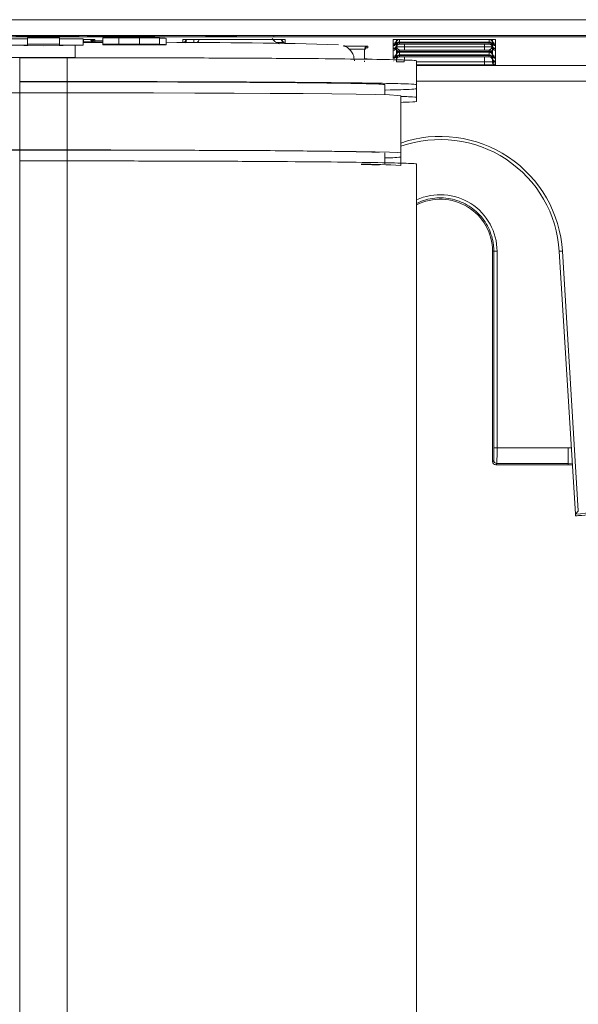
# Model space of a CAD drawing. Header units: millimetres. Extents: x 0 to 2100, y 0 to 1485.
# Tile 25 of 68: x 463 to 498, y 834 to 896. Entities that reach past the tile are written whole.
import ezdxf

# ---------------------------------------------------------------- set-up
doc = ezdxf.new("R2010")
doc.units = ezdxf.units.MM
doc.header["$LTSCALE"] = 5

msp = doc.modelspace()

# ---------------------------------------------------------------- linework, layer by layer
at = {"color": 7, "linetype": 'Continuous', "lineweight": 15}
for p, q in [((429.929, 895.626), (554.866, 895.626)), ((554.144, 894.626), (429.896, 894.626)), ((463.202, 894.425), (461.702, 894.425)), ((462.452, 894.613), (465.951, 894.613)), ((465.202, 894.486), (463.202, 894.486)), ((463.202, 894.086), (463.202, 894.486)), ((465.202, 894.086), (465.202, 894.486)), ((466.702, 894.425), (465.202, 894.425)), ((466.406, 894.61), (466.431, 894.609)), ((466.431, 894.609), (466.434, 894.542)), ((466.434, 894.542), (466.969, 894.542)), ((466.702, 894.025), (466.702, 894.425)), ((466.702, 894.374), (466.726, 894.374)), ((466.969, 894.542), (466.973, 894.609)), ((467.226, 894.321), (467.226, 894.323)), ((467.226, 894.239), (467.226, 894.321)), ((467.397, 894.369), (467.405, 894.369)), ((467.426, 894.368), (467.426, 894.303)), ((467.426, 894.303), (467.934, 894.303)), ((467.426, 894.264), (467.426, 894.196)), ((467.452, 894.613), (471.203, 894.613)), ((467.934, 894.489), (468.952, 894.489)), ((467.934, 894.089), (467.934, 894.489)), ((468.952, 894.089), (468.952, 894.489)), ((470.247, 894.088), (470.247, 894.488)), ((471.207, 894.542), (471.203, 894.613)), ((471.207, 894.542), (582.197, 894.542)), ((471.517, 894.075), (471.517, 894.475)), ((471.924, 894.05), (471.924, 894.45)), ((471.926, 894.297), (471.926, 894.27)), ((472.977, 894.196), (472.977, 894.368)), ((473.177, 894.321), (473.177, 894.236)), ((473.677, 894.374), (478.726, 894.374)), ((478.702, 894.625), (548.702, 894.625)), ((548.702, 894.549), (478.702, 894.549)), ((479.226, 894.321), (479.226, 894.323)), ((479.226, 894.236), (479.226, 894.321)), ((479.397, 894.369), (479.405, 894.369)), ((479.426, 894.368), (479.426, 894.196)), ((486.227, 894.368), (486.253, 894.369)), ((486.227, 894.124), (486.227, 894.368)), ((486.427, 894.321), (486.427, 894.236)), ((486.927, 894.374), (491.976, 894.374)), ((492.476, 894.236), (492.476, 894.321)), ((492.676, 894.368), (492.676, 894.124)), ((461.702, 894.025), (464.202, 893.99)), ((463.202, 894.025), (461.702, 894.025)), ((465.202, 894.086), (463.202, 894.086)), ((463.202, 894.086), (463.202, 894.025)), ((464.202, 893.99), (466.702, 894.025)), ((465.202, 894.025), (465.202, 894.086)), ((466.702, 894.025), (465.202, 894.025)), ((466.726, 894.187), (467.934, 894.186)), ((467.426, 894.196), (467.426, 894.196)), ((467.934, 894.034), (467.934, 894.089)), ((467.934, 894.089), (468.952, 894.089)), ((469.72, 894.034), (467.934, 894.034)), ((469.432, 894.079), (469.074, 894.079)), ((469.074, 894.079), (469.074, 894.067)), ((469.074, 894.067), (469.377, 894.067)), ((469.346, 894.058), (469.074, 894.058)), ((469.074, 894.058), (469.074, 894.044)), ((469.074, 894.044), (469.402, 894.044)), ((472.977, 894.196), (472.977, 894.196)), ((479.426, 894.196), (479.426, 894.196)), ((484.425, 893.136), (484.43, 893.664)), ((484.43, 893.664), (484.429, 893.755)), ((484.629, 893.953), (484.63, 893.862)), ((486.227, 894.124), (486.227, 894.124)), ((486.227, 894.039), (486.227, 894.124)), ((486.227, 894.039), (486.227, 894.039)), ((486.227, 893.991), (486.227, 894.039)), ((486.227, 893.991), (486.227, 893.991)), ((486.227, 893.823), (486.227, 893.991)), ((486.227, 893.823), (486.227, 893.823)), ((486.227, 893.775), (486.227, 893.823)), ((486.227, 893.775), (486.227, 893.775)), ((486.227, 893.69), (486.227, 893.775)), ((486.227, 893.69), (486.227, 893.69)), ((486.227, 893.322), (486.227, 893.69)), ((486.427, 894.19), (486.427, 894.188)), ((486.427, 894.188), (486.427, 894.02)), ((486.427, 893.974), (486.427, 893.972)), ((486.427, 893.972), (486.427, 893.887)), ((486.431, 893.919), (486.431, 893.922)), ((486.627, 894.169), (486.627, 894.084)), ((486.627, 893.715), (486.627, 893.631)), ((486.931, 894.218), (491.973, 894.218)), ((491.973, 894.168), (486.931, 894.168)), ((486.931, 894.085), (491.973, 894.085)), ((486.931, 893.715), (486.931, 893.915)), ((486.931, 893.915), (491.973, 893.915)), ((491.973, 893.715), (486.931, 893.715)), ((486.931, 893.631), (491.973, 893.631)), ((491.973, 893.715), (491.973, 893.915)), ((492.276, 894.084), (492.276, 894.169)), ((492.276, 893.631), (492.276, 893.715)), ((492.476, 894.188), (492.476, 894.19)), ((492.476, 894.02), (492.476, 894.188)), ((492.476, 893.972), (492.476, 893.974)), ((492.476, 893.887), (492.476, 893.972)), ((492.676, 894.124), (492.676, 894.039)), ((492.676, 894.124), (492.676, 894.124)), ((492.676, 894.039), (492.676, 894.039)), ((492.676, 894.039), (492.676, 893.991)), ((492.676, 893.991), (492.676, 893.823)), ((492.676, 893.991), (492.676, 893.991)), ((492.676, 893.823), (492.676, 893.775)), ((492.676, 893.823), (492.676, 893.823)), ((492.676, 893.775), (492.676, 893.69)), ((492.676, 893.775), (492.676, 893.775)), ((492.676, 893.69), (492.676, 893.322)), ((492.676, 893.69), (492.676, 893.69)), ((466.202, 893.248), (462.202, 893.248)), ((462.702, 893.23), (462.702, 891.73)), ((465.702, 893.23), (462.702, 893.23)), ((465.702, 893.23), (465.702, 891.73)), ((484.424, 892.98), (484.424, 893.028)), ((486.227, 893.321), (486.227, 893.322)), ((486.227, 893.237), (486.227, 893.321)), ((486.227, 893.236), (486.227, 893.237)), ((486.227, 893.188), (486.227, 893.236)), ((486.227, 893.188), (486.227, 893.188)), ((486.227, 893.02), (486.227, 893.021)), ((486.427, 893.52), (486.427, 893.518)), ((486.427, 893.518), (486.427, 893.434)), ((486.427, 893.385), (486.427, 893.218)), ((486.627, 893.582), (486.627, 893.415)), ((486.627, 893.366), (486.627, 893.282)), ((491.973, 893.582), (486.931, 893.582)), ((486.931, 893.415), (491.973, 893.415)), ((491.973, 893.366), (486.931, 893.366)), ((486.931, 893.282), (491.973, 893.282)), ((487.702, 893.038), (487.702, 892.838)), ((492.276, 893.415), (492.276, 893.582)), ((492.276, 893.282), (492.276, 893.366)), ((492.476, 893.518), (492.476, 893.52)), ((492.476, 893.434), (492.476, 893.518)), ((492.476, 893.385), (492.476, 893.387)), ((492.476, 893.218), (492.476, 893.385)), ((492.476, 893.169), (492.476, 893.171)), ((492.476, 893.085), (492.476, 893.169)), ((492.676, 893.322), (492.676, 893.321)), ((492.676, 893.321), (492.676, 893.237)), ((492.676, 893.237), (492.676, 893.236)), ((492.676, 893.236), (492.676, 893.188)), ((492.676, 893.188), (492.676, 893.021)), ((492.676, 893.188), (492.676, 893.188)), ((492.676, 893.021), (492.676, 893.02)), ((492.676, 893.02), (492.676, 892.973)), ((486.227, 892.972), (486.227, 892.973)), ((487.702, 892.838), (487.702, 891.538)), ((491.976, 892.777), (491.976, 892.976)), ((492.676, 892.973), (492.676, 892.972)), ((492.676, 892.972), (492.676, 892.887)), ((492.676, 892.887), (492.676, 892.783)), ((492.676, 892.887), (492.676, 892.887)), ((462.702, 891.73), (465.702, 891.73)), ((462.702, 891.712), (465.702, 891.712)), ((485.702, 890.894), (485.702, 891.538)), ((487.702, 891.538), (487.702, 891.276)), ((487.702, 891.276), (487.702, 890.735)), ((462.702, 887.421), (462.702, 891.021)), ((462.702, 891.021), (465.702, 891.021)), ((465.702, 887.421), (465.702, 891.021)), ((486.702, 887.238), (486.702, 890.838)), ((487.702, 890.735), (487.702, 890.473)), ((462.702, 887.421), (465.702, 887.421)), ((462.702, 887.413), (465.702, 887.413)), ((485.702, 886.538), (485.702, 887.238)), ((486.702, 887.238), (486.702, 886.976)), ((486.702, 886.435), (486.702, 886.976)), ((462.702, 886.73), (462.702, 768.235)), ((462.702, 886.73), (465.702, 886.73)), ((465.702, 886.73), (465.702, 768.235)), ((487.702, 886.538), (487.702, 768.043)), ((492.484, 881.039), (492.569, 881.039)), ((492.484, 881.039), (492.484, 867.796)), ((492.568, 868.665), (492.569, 881.039)), ((492.769, 881.038), (492.768, 868.663)), ((497.701, 864.476), (496.688, 881.037)), ((496.887, 881.046), (497.888, 864.684)), ((492.768, 868.663), (497.252, 868.663)), ((497.252, 868.663), (497.252, 867.672)), ((492.484, 867.796), (492.561, 867.872)), ((492.761, 867.672), (492.684, 867.596)), ((492.684, 867.596), (497.252, 867.596)), ((497.252, 867.672), (492.761, 867.672)), ((497.252, 867.596), (497.252, 867.672)), ((497.252, 867.596), (497.51, 867.6)), ((497.701, 864.476), (497.701, 864.476)), ((497.701, 864.476), (497.706, 864.382))]:
    msp.add_line(p, q, dxfattribs=at)
at = {"color": 8, "linetype": 'Continuous', "lineweight": 15}
for p, q in [((552.95, 894.536), (439.697, 894.536)), ((466.702, 894.235), (466.726, 894.235)), ((466.726, 894.235), (466.726, 894.374)), ((466.726, 894.235), (466.726, 894.187)), ((466.973, 894.609), (466.998, 894.61)), ((467.226, 894.323), (467.226, 894.394)), ((467.426, 894.368), (467.401, 894.369)), ((467.426, 894.303), (467.426, 894.264)), ((467.934, 894.264), (467.426, 894.264)), ((472.999, 894.369), (472.977, 894.368)), ((473.177, 894.394), (473.177, 894.323)), ((473.177, 894.195), (473.178, 894.248)), ((473.177, 894.237), (473.177, 894.233)), ((473.679, 894.374), (473.677, 894.19)), ((478.702, 894.625), (478.702, 894.549)), ((478.725, 894.298), (478.725, 894.374)), ((479.226, 894.323), (479.226, 894.394)), ((479.226, 894.248), (479.226, 894.195)), ((479.226, 894.195), (479.226, 894.237)), ((479.401, 894.369), (479.426, 894.368)), ((486.427, 894.372), (486.427, 894.323)), ((486.427, 894.237), (486.427, 894.19)), ((486.627, 894.373), (486.627, 894.218)), ((492.276, 894.218), (492.276, 894.373)), ((492.476, 894.323), (492.476, 894.372)), ((492.476, 894.19), (492.476, 894.237)), ((492.651, 894.369), (492.676, 894.368)), ((466.202, 893.248), (466.202, 894.018)), ((467.426, 894.196), (467.426, 894.186)), ((469.377, 894.067), (469.377, 894.079)), ((472.977, 894.174), (472.977, 894.196)), ((473.677, 894.19), (473.677, 894.171)), ((473.677, 894.19), (473.889, 894.19)), ((479.426, 894.196), (479.426, 894.129)), ((484.429, 893.755), (484.424, 893.136)), ((486.427, 894.021), (486.427, 893.974)), ((486.427, 893.888), (486.427, 893.52)), ((486.931, 894.168), (486.931, 894.218)), ((486.932, 894.085), (486.931, 893.915)), ((486.931, 893.582), (486.931, 893.631)), ((491.973, 893.915), (491.971, 894.085)), ((491.973, 894.168), (491.973, 894.218)), ((491.973, 893.582), (491.973, 893.631)), ((492.473, 893.922), (492.473, 893.919)), ((492.476, 893.974), (492.476, 894.021)), ((492.476, 893.52), (492.476, 893.888)), ((484.423, 893.029), (484.422, 892.981)), ((486.427, 893.434), (486.427, 893.387)), ((486.427, 893.218), (486.427, 893.171)), ((486.427, 892.981), (486.428, 893.085)), ((486.93, 893.282), (486.927, 892.976)), ((486.931, 893.366), (486.931, 893.415)), ((491.973, 893.366), (491.973, 893.415)), ((491.976, 892.976), (491.974, 893.282)), ((492.475, 893.103), (492.476, 892.981)), ((492.476, 893.387), (492.476, 893.434)), ((492.476, 893.171), (492.476, 893.218)), ((492.476, 892.981), (492.476, 893.085)), ((487.702, 892.976), (491.976, 892.976)), ((491.976, 892.777), (487.702, 892.777)), ((487.702, 892.74), (503.202, 892.74)), ((502.202, 891.758), (487.702, 891.758)), ((462.702, 891.021), (462.702, 891.712)), ((465.702, 891.021), (465.702, 891.712)), ((462.702, 886.73), (462.702, 887.413)), ((465.702, 886.73), (465.702, 887.413)), ((497.504, 867.686), (497.252, 867.672))]:
    msp.add_line(p, q, dxfattribs=at)
at = {"color": 8, "linetype": 'Continuous', "lineweight": 15, "flags": 128}
for points in [[(467.219, 894.373), (467.222, 894.36), (467.226, 894.321)], [(473.177, 894.237), (473.173, 894.198), (473.166, 894.173)], [(473.177, 894.236), (473.173, 894.198), (473.166, 894.173)], [(473.177, 894.233), (473.173, 894.194), (473.168, 894.173)], [(479.219, 894.373), (479.222, 894.36), (479.226, 894.321)], [(486.435, 894.372), (486.432, 894.36), (486.427, 894.321)], [(492.476, 894.321), (492.472, 894.36), (492.469, 894.372)], [(479.226, 894.195), (479.23, 894.156), (479.237, 894.132)]]:
    msp.add_lwpolyline(points, dxfattribs=at)
at = {"color": 7, "linetype": 'Continuous', "lineweight": 15, "flags": 128}
for points in [[(467.226, 894.239), (467.231, 894.201), (467.234, 894.187)], [(441.702, 890.838), (441.881, 890.862), (442.417, 890.885), (443.3, 890.908), (444.515, 890.93), (446.041, 890.949), (447.853, 890.967), (449.918, 890.983), (452.202, 890.997), (454.665, 891.007), (457.267, 891.015), (459.961, 891.02), (462.702, 891.021)], [(465.702, 891.021), (468.443, 891.02), (471.137, 891.015), (473.738, 891.007), (476.202, 890.997), (478.486, 890.983), (480.551, 890.967), (482.362, 890.949), (483.888, 890.93), (485.103, 890.908), (485.986, 890.885), (486.522, 890.862), (486.702, 890.838)], [(441.702, 887.238), (441.881, 887.262), (442.417, 887.285), (443.3, 887.308), (444.515, 887.33), (446.041, 887.35), (447.853, 887.368), (449.918, 887.383), (452.202, 887.397), (454.665, 887.407), (457.267, 887.415), (459.961, 887.42), (462.702, 887.421)], [(442.702, 887.238), (442.905, 887.263), (443.512, 887.287), (444.509, 887.311), (445.877, 887.332), (447.587, 887.352), (449.605, 887.37), (451.889, 887.385), (454.393, 887.397), (457.067, 887.406), (459.855, 887.411), (462.702, 887.413)], [(465.702, 887.421), (468.443, 887.42), (471.137, 887.415), (473.738, 887.407), (476.202, 887.397), (478.486, 887.383), (480.551, 887.368), (482.362, 887.35), (483.888, 887.33), (485.103, 887.308), (485.986, 887.285), (486.522, 887.262), (486.702, 887.238)], [(465.702, 887.413), (468.548, 887.411), (471.336, 887.406), (474.01, 887.397), (476.515, 887.385), (478.799, 887.37), (480.817, 887.352), (482.527, 887.332), (483.894, 887.311), (484.892, 887.287), (485.339, 887.271)], [(484.202, 886.502), (484.892, 886.484), (485.339, 886.468)]]:
    msp.add_lwpolyline(points, dxfattribs=at)
at = {"color": 7, "linetype": 'Continuous', "lineweight": 15}
for centre, radius, start, end in [((466.434, 894.782), 0.24, 224.89214, 270.00053), ((466.969, 894.782), 0.24, 269.99947, 315.10786), ((467.426, 894.396), 0.2, 180.5011, 270.00108), ((467.426, 894.396), 0.2, 180.83165, 270.00107), ((467.426, 894.503), 0.2, 221.46223, 270.00031), ((472.977, 894.396), 0.2, 269.99892, 359.4989), ((472.977, 894.396), 0.2, 269.99893, 359.16835), ((473.377, 894.234), 0.2, 145.04303, 179.1693), ((479.026, 894.234), 0.2, 0.83075, 43.97712), ((479.426, 894.396), 0.2, 180.5011, 270.00108), ((479.426, 894.396), 0.2, 180.83165, 270.00107), ((486.227, 894.324), 0.2, 269.99892, 359.4989), ((486.227, 894.324), 0.2, 269.99893, 359.16835), ((486.227, 894.239), 0.2, 269.99892, 359.4989), ((486.227, 894.239), 0.2, 269.99893, 359.16835), ((486.627, 894.234), 0.2, 136.83941, 179.16925), ((492.151, 874.317), 20.058, 88.50018, 90.49985), ((492.276, 894.234), 0.2, 0.83075, 43.16059), ((492.676, 894.324), 0.2, 180.5011, 270.00108), ((492.676, 894.324), 0.2, 180.83165, 270.00107), ((492.676, 894.239), 0.2, 180.5011, 270.00108), ((492.676, 894.239), 0.2, 180.83165, 270.00107), ((473.832, 605.362), 288.822, 88.22537, 90.37855), ((484.629, 893.753), 0.2, 89.99897, 179.49889), ((484.63, 893.662), 0.2, 89.99897, 179.49889), ((486.227, 894.191), 0.2, 269.99892, 359.4989), ((486.227, 894.191), 0.2, 269.99893, 359.16835), ((486.227, 894.023), 0.2, 269.99892, 359.4989), ((486.227, 894.023), 0.2, 269.99893, 359.16835), ((486.227, 893.975), 0.2, 269.99892, 359.4989), ((486.227, 893.975), 0.2, 269.99893, 359.16835), ((486.227, 893.89), 0.2, 269.99892, 359.4989), ((486.227, 893.89), 0.2, 269.99893, 359.16835), ((486.627, 894.018), 0.2, 89.99893, 179.16835), ((486.627, 893.969), 0.2, 89.99893, 179.16835), ((486.627, 893.884), 0.2, 89.99893, 179.16835), ((486.627, 893.515), 0.2, 89.99893, 179.16835), ((486.627, 893.431), 0.2, 89.99893, 179.16835), ((492.276, 894.018), 0.2, 0.83165, 90.00107), ((492.276, 893.969), 0.2, 0.83165, 90.00107), ((492.276, 893.884), 0.2, 0.83165, 90.00107), ((492.276, 893.515), 0.2, 0.83165, 90.00107), ((492.276, 893.431), 0.2, 0.83165, 90.00107), ((492.676, 894.191), 0.2, 180.5011, 270.00108), ((492.676, 894.191), 0.2, 180.83165, 270.00107), ((492.676, 894.023), 0.2, 180.5011, 270.00108), ((492.676, 894.023), 0.2, 180.83165, 270.00107), ((492.676, 893.975), 0.2, 180.5011, 270.00108), ((492.676, 893.975), 0.2, 180.83165, 270.00107), ((492.676, 893.89), 0.2, 180.5011, 270.00108), ((492.676, 893.89), 0.2, 180.83165, 270.00107), ((486.227, 893.522), 0.2, 269.99892, 359.4989), ((486.227, 893.521), 0.2, 269.99893, 359.16835), ((486.227, 893.437), 0.2, 269.99893, 359.16835), ((486.227, 893.436), 0.2, 269.99892, 359.4989), ((486.227, 893.388), 0.2, 269.99892, 359.4989), ((486.227, 893.388), 0.2, 269.99893, 359.16835), ((486.627, 893.382), 0.2, 89.99893, 179.16835), ((486.627, 893.215), 0.2, 89.99893, 179.16835), ((486.627, 893.166), 0.2, 89.99893, 179.16835), ((486.627, 893.082), 0.2, 89.99893, 179.16835), ((492.276, 893.382), 0.2, 0.83165, 90.00107), ((492.276, 893.215), 0.2, 0.83165, 90.00107), ((492.276, 893.166), 0.2, 0.83165, 90.00107), ((492.276, 893.082), 0.2, 0.83165, 90.00107), ((492.676, 893.522), 0.2, 180.5011, 270.00108), ((492.676, 893.521), 0.2, 180.83165, 270.00107), ((492.676, 893.437), 0.2, 180.83165, 270.00107), ((492.676, 893.436), 0.2, 180.5011, 270.00108), ((492.676, 893.388), 0.2, 180.5011, 270.00108), ((492.676, 893.388), 0.2, 180.83165, 270.00107), ((492.676, 893.221), 0.2, 180.83165, 270.00107), ((492.676, 893.22), 0.2, 180.5011, 270.00108), ((492.676, 893.173), 0.2, 180.5011, 270.00108), ((492.676, 893.172), 0.2, 180.83165, 270.00107), ((492.676, 893.087), 0.2, 180.83165, 270.00107), ((492.676, 893.087), 0.2, 180.5011, 270.00108), ((492.676, 892.983), 0.2, 180.5011, 270.00108), ((489.202, 880.576), 7.7, 3.5, 108.94591), ((489.202, 880.579), 7.5, 3.5, 109.47122), ((485.67, 896.462), 9.542, 270.18989, 276.20651), ((484.42, 856.738), 29.785, 85.60666, 90.42006), ((489.202, 881.039), 3.283, 360, 117.19127), ((492.72, 886.886), 5.849, 268.52031, 270.47969), ((496.662, 883.906), 2.869, 270.50547, 274.49644), ((492.719, 874.512), 5.849, 268.52031, 270.47969), ((492.761, 867.872), 0.2, 180.00511, 269.99489)]:
    msp.add_arc(centre, radius, start, end, dxfattribs=at)
at = {"color": 8, "linetype": 'Continuous', "lineweight": 15}
for centre, radius, start, end in [((467.026, 894.236), 0.2, 0.83075, 43.00546), ((467.426, 894.324), 0.2, 180.5002, 223.57217), ((467.426, 894.324), 0.2, 180.83075, 223.40679), ((467.426, 894.464), 0.2, 207.91421, 270.0005), ((472.977, 894.324), 0.2, 311.10544, 359.49967), ((472.977, 894.324), 0.2, 311.28666, 359.16912), ((473.377, 894.318), 0.2, 156.50439, 179.16938), ((479.426, 894.324), 0.2, 180.50092, 256.44232), ((479.426, 894.324), 0.2, 180.83146, 255.91586), ((479.426, 894.239), 0.2, 180.5001, 212.54584), ((479.426, 894.239), 0.2, 180.83065, 212.68921), ((486.627, 894.185), 0.2, 110.09666, 179.16862), ((492.276, 894.185), 0.2, 0.83116, 69.90357), ((489.202, 881.038), 3.567, 359.99564, 114.86837), ((497.252, 874.674), 6.01, 270, 271.83675)]:
    msp.add_arc(centre, radius, start, end, dxfattribs=at)
at = {"color": 7, "linetype": 'Continuous', "lineweight": 15}
for centre, major_axis, ratio, start_param, end_param in [((465.95, 894.609), (0.481, 0), 0.008723, 0.000457, 1.568514), ((467.453, 894.609), (0.481, 0), 0.008723, 1.573078, 3.141136), ((473.174, 893.833), (0.003, 0.4), 0.000076, 5.663594, 6.274459), ((473.527, 894.536), (0, 0.5), 0.999962, 3.949392, 4.382465), ((478.702, 894.587), (4.316, 0), 0.008727, 1.570796, 3.073463), ((478.702, 894.587), (4.316, 0), 0.008727, 3.649482, 4.712389), ((479.401, 895.036), (0, 1), 0.999962, 2.216371, 2.785349), ((486.927, 894.368), (0.7, 0), 0.008727, 1.570872, 3.141593), ((473.677, 894.196), (0.5, 0.002), 0.012216, 3.14152, 4.71224), ((486.931, 893.921), (0.5, 0.002), 0.012216, 3.14152, 4.71224), ((486.931, 894.212), (0.7, 0), 0.008727, 1.570872, 2.019234), ((486.931, 894.175), (0.7, 0), 0.008727, 4.263952, 4.712313), ((486.931, 894.079), (0.7, 0), 0.008727, 1.570872, 2.019234), ((486.931, 893.721), (0.7, 0), 0.008727, 4.263952, 4.712313), ((486.931, 893.625), (0.7, 0), 0.008727, 1.570872, 2.019234), ((491.973, 894.212), (0.7, 0), 0.008727, 1.122359, 1.57072), ((491.973, 894.175), (0.7, 0), 0.008727, 4.712465, 5.160826), ((491.973, 894.079), (0.7, 0), 0.008727, 1.122359, 1.57072), ((491.973, 893.921), (0.5, -0.002), 0.012216, 4.712538, 6.283258), ((491.973, 893.721), (0.7, 0), 0.008727, 4.712465, 5.160826), ((491.973, 893.625), (0.7, 0), 0.008727, 1.122359, 1.57072), ((486.927, 892.983), (0.5, 0.002), 0.012216, 3.14152, 4.71224), ((486.931, 893.588), (0.7, 0), 0.008727, 4.263952, 4.712313), ((486.931, 893.409), (0.7, 0), 0.008727, 1.570872, 2.019234), ((486.931, 893.372), (0.7, 0), 0.008727, 4.263952, 4.712313), ((486.931, 893.276), (0.7, 0), 0.008727, 1.570872, 2.019234), ((491.973, 893.588), (0.7, 0), 0.008727, 4.712465, 5.160826), ((491.973, 893.409), (0.7, 0), 0.008727, 1.122359, 1.57072), ((491.973, 893.372), (0.7, 0), 0.008727, 4.712465, 5.160826), ((491.973, 893.276), (0.7, 0), 0.008727, 1.122359, 1.57072), ((491.976, 892.983), (0.5, -0.002), 0.012216, 4.712538, 6.283258), ((491.976, 892.783), (0.7, 0), 0.008727, 4.712465, 6.283185), ((492.561, 868.672), (0, 0.8), 0.008727, 3.150319, 4.703662), ((492.761, 868.672), (0, 1), 0.006981, 3.150319, 4.703662), ((492.684, 867.796), (0.141, 0.141), 0.999924, 2.356233, 3.926953)]:
    msp.add_ellipse(centre, major_axis=major_axis, ratio=ratio, start_param=start_param, end_param=end_param, dxfattribs=at)
at = {"color": 8, "linetype": 'Continuous', "lineweight": 15}
for centre, major_axis, ratio, start_param, end_param in [((478.702, 894.587), (4.316, 0), 0.008727, 3.073463, 3.649482), ((478.726, 894.196), (0.5, -0.002), 0.012216, 4.998462, 6.283258), ((482.929, 893.953), (1.7, 0), 0.008727, 0.000076, 1.46526), ((482.929, 893.753), (1.5, 0.002), 0.00989, 0.000054, 1.200097), ((482.936, 893.15), (1.7, 0), 0.008727, 0.000076, 0.503062)]:
    msp.add_ellipse(centre, major_axis=major_axis, ratio=ratio, start_param=start_param, end_param=end_param, dxfattribs=at)
at = {"color": 7, "linetype": 'Continuous', "lineweight": 15}
for points, knots in [([(466.726, 894.374), (466.77, 894.374), (466.893, 894.374), (467.068, 894.373), (467.231, 894.372), (467.349, 894.371), (467.382, 894.37), (467.397, 894.369)], [0, 0, 0, 0, 0.1440612, 0.3991943, 0.5947854, 0.8141917, 1, 1, 1, 1]), ([(466.726, 894.235), (466.753, 894.235), (466.835, 894.235), (466.961, 894.235), (467.081, 894.236), (467.171, 894.237), (467.219, 894.238), (467.224, 894.239), (467.226, 894.239)], [0, 0, 0, 0, 0.100993, 0.3154824, 0.4999436, 0.6643827, 0.8788817, 1, 1, 1, 1]), ([(468.952, 894.489), (469.196, 894.489), (469.631, 894.489), (470.059, 894.488), (470.247, 894.488)], [0, 0, 0, 0, 0.560274, 1, 1, 1, 1]), ([(470.247, 894.488), (470.439, 894.488), (470.823, 894.486), (471.236, 894.483), (471.481, 894.479), (471.505, 894.476), (471.517, 894.475)], [0, 0, 0, 0, 0.280128, 0.559802, 0.779794, 1, 1, 1, 1]), ([(471.517, 894.459), (471.588, 894.459), (471.866, 894.456), (471.899, 894.452), (471.924, 894.45)], [0, 0, 0, 0, 0.255227, 1, 1, 1, 1]), ([(472.997, 894.369), (472.998, 894.369), (472.999, 894.369), (473.01, 894.369), (473.017, 894.37)], [0, 0, 0, 0, 0.397465, 1, 1, 1, 1]), ([(473.017, 894.369), (473.032, 894.37), (473.066, 894.371), (473.183, 894.372), (473.348, 894.373), (473.525, 894.374), (473.64, 894.374), (473.677, 894.374)], [0, 0, 0, 0, 0.1793478, 0.3824656, 0.6103149, 0.8752538, 1, 1, 1, 1]), ([(478.726, 894.374), (478.77, 894.374), (478.893, 894.374), (479.068, 894.373), (479.231, 894.372), (479.349, 894.371), (479.382, 894.37), (479.397, 894.369)], [0, 0, 0, 0, 0.144061, 0.399194, 0.594785, 0.814192, 1, 1, 1, 1]), ([(468.952, 894.089), (469.196, 894.089), (469.631, 894.089), (470.059, 894.088), (470.247, 894.088)], [0, 0, 0, 0, 0.560274, 1, 1, 1, 1]), ([(470.784, 894.05), (470.778, 894.051), (470.768, 894.052), (470.661, 894.054), (470.493, 894.056), (470.077, 894.058), (469.671, 894.058), (469.346, 894.058)], [0, 0, 0, 0, 0.125208, 0.250275, 0.3755, 0.500774, 1, 1, 1, 1]), ([(469.377, 894.067), (469.507, 894.067), (469.766, 894.067), (470.112, 894.068), (470.346, 894.071), (470.366, 894.072), (470.377, 894.073)], [0, 0, 0, 0, 0.28109, 0.560548, 0.780097, 1, 1, 1, 1]), ([(469.402, 894.044), (469.701, 894.044), (470.075, 894.044), (470.493, 894.045), (470.663, 894.046), (470.769, 894.048), (470.779, 894.049), (470.784, 894.05)], [0, 0, 0, 0, 0.500037, 0.625162, 0.750129, 0.874962, 1, 1, 1, 1]), ([(470.377, 894.073), (470.363, 894.074), (470.342, 894.076), (470.202, 894.077), (469.936, 894.079), (469.655, 894.079), (469.432, 894.079)], [0, 0, 0, 0, 0.249584, 0.375361, 0.501266, 1, 1, 1, 1]), ([(471.924, 894.05), (471.88, 894.047), (471.792, 894.042), (471.178, 894.036), (470.434, 894.034), (469.959, 894.034), (469.72, 894.034)], [0, 0, 0, 0, 0.2792124, 0.5584813, 0.7786926, 1, 1, 1, 1]), ([(470.247, 894.088), (470.439, 894.088), (470.823, 894.086), (471.236, 894.083), (471.481, 894.079), (471.505, 894.076), (471.517, 894.075)], [0, 0, 0, 0, 0.280128, 0.559802, 0.779794, 1, 1, 1, 1]), ([(471.517, 894.075), (471.507, 894.073), (471.488, 894.071), (471.286, 894.067), (471.02, 894.065), (470.858, 894.064)], [0, 0, 0, 0, 0.280305, 0.560457, 1, 1, 1, 1]), ([(470.858, 894.064), (471.027, 894.063), (471.364, 894.062), (471.829, 894.057), (471.888, 894.052), (471.924, 894.05)], [0, 0, 0, 0, 0.281283, 0.5617, 1, 1, 1, 1]), ([(483.781, 893.042), (483.768, 893.167), (483.743, 893.393), (483.582, 893.661), (483.401, 893.838), (483.235, 893.939), (483.134, 893.982), (483.103, 893.991), (483.102, 893.991)], [0, 0, 0, 0, 0.281698, 0.50709, 0.697093, 0.859781, 0.995473, 1, 1, 1, 1]), ([(486.427, 893.52), (486.427, 893.53), (486.428, 893.556), (486.429, 893.678), (486.43, 893.814), (486.431, 893.896), (486.431, 893.918), (486.431, 893.919)], [0, 0, 0, 0, 0.217183, 0.553026, 0.876986, 0.994449, 1, 1, 1, 1]), ([(486.431, 893.919), (486.431, 893.919), (486.431, 893.907), (486.438, 893.868), (486.489, 893.807), (486.571, 893.734), (486.611, 893.721), (486.627, 893.715)], [0, 0, 0, 0, 0.006601, 0.146171, 0.501239, 0.799231, 1, 1, 1, 1]), ([(492.276, 893.715), (492.292, 893.721), (492.332, 893.734), (492.415, 893.807), (492.465, 893.868), (492.473, 893.907), (492.473, 893.919), (492.473, 893.919)], [0, 0, 0, 0, 0.2007687, 0.4987608, 0.8538291, 0.9933988, 1, 1, 1, 1]), ([(492.473, 893.919), (492.473, 893.918), (492.473, 893.896), (492.474, 893.814), (492.475, 893.678), (492.476, 893.556), (492.476, 893.53), (492.476, 893.52)], [0, 0, 0, 0, 0.005551, 0.123014, 0.446974, 0.782817, 1, 1, 1, 1]), ([(487.702, 893.038), (487.611, 893.051), (487.425, 893.078), (485.874, 893.118), (483.317, 893.156), (479.722, 893.188), (475.347, 893.212), (470.557, 893.227), (467.285, 893.229), (465.702, 893.23)], [0, 0, 0, 0, 0.131017, 0.270531, 0.415795, 0.563268, 0.715883, 0.862537, 1, 1, 1, 1]), ([(465.702, 891.73), (467.21, 891.729), (470.325, 891.727), (474.906, 891.714), (479.207, 891.692), (482.923, 891.66), (485.687, 891.622), (487.397, 891.58), (487.602, 891.552), (487.702, 891.538)], [0, 0, 0, 0, 0.1310172, 0.2705307, 0.4157952, 0.5632682, 0.7158833, 0.8625371, 1, 1, 1, 1]), ([(465.702, 891.712), (467.009, 891.712), (469.627, 891.71), (473.398, 891.7), (476.878, 891.684), (479.924, 891.662), (482.432, 891.636), (484.282, 891.605), (485.477, 891.572), (485.627, 891.549), (485.702, 891.538)], [0, 0, 0, 0, 0.124826, 0.249998, 0.37452, 0.499768, 0.624376, 0.749435, 0.87446, 1, 1, 1, 1]), ([(487.702, 891.276), (487.592, 891.263), (487.366, 891.236), (486.557, 891.209), (485.717, 891.197), (485.702, 891.196)], [0, 0, 0, 0, 0.47988, 0.990878, 1, 1, 1, 1]), ([(486.702, 890.789), (486.878, 890.784), (487.609, 890.767), (487.662, 890.749), (487.702, 890.735)], [0, 0, 0, 0, 0.24097, 1, 1, 1, 1]), ([(487.702, 890.473), (487.66, 890.46), (487.602, 890.442), (486.897, 890.424), (486.702, 890.42)], [0, 0, 0, 0, 0.723283, 1, 1, 1, 1]), ([(465.702, 886.73), (467.21, 886.729), (470.325, 886.728), (474.906, 886.714), (479.207, 886.692), (482.923, 886.66), (485.687, 886.622), (487.397, 886.58), (487.602, 886.552), (487.702, 886.538)], [0, 0, 0, 0, 0.131017, 0.270531, 0.415795, 0.563268, 0.715883, 0.862537, 1, 1, 1, 1]), ([(497.706, 864.382), (497.84, 864.39), (498.507, 864.43), (500.219, 864.743), (502.064, 865.323), (503.031, 866.213), (503.202, 866.37)], [0, 0, 0, 0, 0.06738, 0.337643, 0.883125, 1, 1, 1, 1]), ([(497.888, 864.684), (497.888, 864.683), (497.869, 864.663), (497.827, 864.615), (497.771, 864.553), (497.73, 864.507), (497.706, 864.482), (497.703, 864.478), (497.701, 864.476)], [0, 0, 0, 0, 0.007542, 0.221704, 0.505992, 0.711534, 0.855399, 1, 1, 1, 1])]:
    msp.add_open_spline(points, degree=3, knots=knots, dxfattribs=at)
at = {"color": 8, "linetype": 'Continuous', "lineweight": 15}
for points, knots in [([(467.226, 894.397), (467.226, 894.384), (467.226, 894.341), (467.226, 894.33), (467.226, 894.323)], [0, 0, 0, 0, 0.301251, 1, 1, 1, 1]), ([(467.397, 894.369), (467.405, 894.369), (467.426, 894.369), (467.426, 894.368), (467.426, 894.368)], [0, 0, 0, 0, 0.36589, 1, 1, 1, 1]), ([(472.977, 894.368), (472.978, 894.368), (472.979, 894.369), (473.007, 894.369), (473.017, 894.369)], [0, 0, 0, 0, 0.636054, 1, 1, 1, 1]), ([(473.177, 894.323), (473.177, 894.33), (473.178, 894.342), (473.178, 894.385), (473.178, 894.399)], [0, 0, 0, 0, 0.686109, 1, 1, 1, 1]), ([(479.226, 894.396), (479.226, 894.384), (479.226, 894.341), (479.226, 894.33), (479.226, 894.323)], [0, 0, 0, 0, 0.2990031, 1, 1, 1, 1]), ([(479.397, 894.369), (479.405, 894.369), (479.426, 894.369), (479.426, 894.368), (479.426, 894.368)], [0, 0, 0, 0, 0.36589, 1, 1, 1, 1]), ([(486.427, 894.19), (486.427, 894.196), (486.427, 894.203), (486.428, 894.235), (486.428, 894.239)], [0, 0, 0, 0, 0.886357, 1, 1, 1, 1]), ([(492.476, 894.238), (492.476, 894.235), (492.476, 894.203), (492.476, 894.196), (492.476, 894.19)], [0, 0, 0, 0, 0.111249, 1, 1, 1, 1]), ([(486.427, 893.974), (486.427, 893.981), (486.428, 893.99), (486.428, 894.029), (486.428, 894.038)], [0, 0, 0, 0, 0.761751, 1, 1, 1, 1]), ([(486.559, 894.205), (486.565, 894.2), (486.59, 894.179), (486.611, 894.173), (486.627, 894.169)], [0, 0, 0, 0, 0.26124, 1, 1, 1, 1]), ([(486.559, 893.618), (486.565, 893.613), (486.59, 893.592), (486.611, 893.586), (486.627, 893.582)], [0, 0, 0, 0, 0.2612395, 1, 1, 1, 1]), ([(492.276, 894.169), (492.292, 894.173), (492.313, 894.179), (492.337, 894.199), (492.343, 894.204)], [0, 0, 0, 0, 0.755655, 1, 1, 1, 1]), ([(492.276, 893.582), (492.292, 893.586), (492.313, 893.592), (492.337, 893.612), (492.343, 893.617)], [0, 0, 0, 0, 0.755655, 1, 1, 1, 1]), ([(492.476, 894.023), (492.476, 894.019), (492.476, 893.987), (492.476, 893.98), (492.476, 893.974)], [0, 0, 0, 0, 0.113643, 1, 1, 1, 1]), ([(486.427, 893.387), (486.427, 893.393), (486.427, 893.4), (486.428, 893.432), (486.428, 893.436)], [0, 0, 0, 0, 0.888751, 1, 1, 1, 1]), ([(486.427, 893.171), (486.427, 893.177), (486.427, 893.184), (486.428, 893.216), (486.428, 893.22)], [0, 0, 0, 0, 0.8887515, 1, 1, 1, 1]), ([(486.559, 893.403), (486.565, 893.397), (486.59, 893.376), (486.611, 893.37), (486.627, 893.366)], [0, 0, 0, 0, 0.26124, 1, 1, 1, 1]), ([(492.276, 893.366), (492.292, 893.37), (492.313, 893.376), (492.337, 893.396), (492.343, 893.401)], [0, 0, 0, 0, 0.755655, 1, 1, 1, 1]), ([(492.476, 893.436), (492.476, 893.432), (492.476, 893.4), (492.476, 893.393), (492.476, 893.387)], [0, 0, 0, 0, 0.113643, 1, 1, 1, 1]), ([(492.476, 893.22), (492.476, 893.216), (492.476, 893.184), (492.476, 893.177), (492.476, 893.171)], [0, 0, 0, 0, 0.113643, 1, 1, 1, 1]), ([(492.569, 881.039), (492.564, 881.173), (492.553, 881.493), (492.445, 881.997), (492.241, 882.526), (491.947, 883.017), (491.578, 883.448), (491.137, 883.814), (490.647, 884.099), (490.11, 884.299), (489.553, 884.404), (488.98, 884.416), (488.421, 884.327), (487.987, 884.2), (487.763, 884.075), (487.702, 884.041)], [0, 0, 0, 0, 0.058568, 0.140303, 0.224407, 0.306141, 0.390245, 0.471977, 0.556078, 0.637806, 0.721904, 0.803629, 0.887725, 0.969449, 1, 1, 1, 1]), ([(503.202, 866.396), (502.225, 865.81), (500.517, 864.784), (498.545, 864.569), (497.701, 864.476)], [0, 0, 0, 0, 0.571809, 1, 1, 1, 1])]:
    msp.add_open_spline(points, degree=3, knots=knots, dxfattribs=at)

doc.saveas('drawing.dxf')
